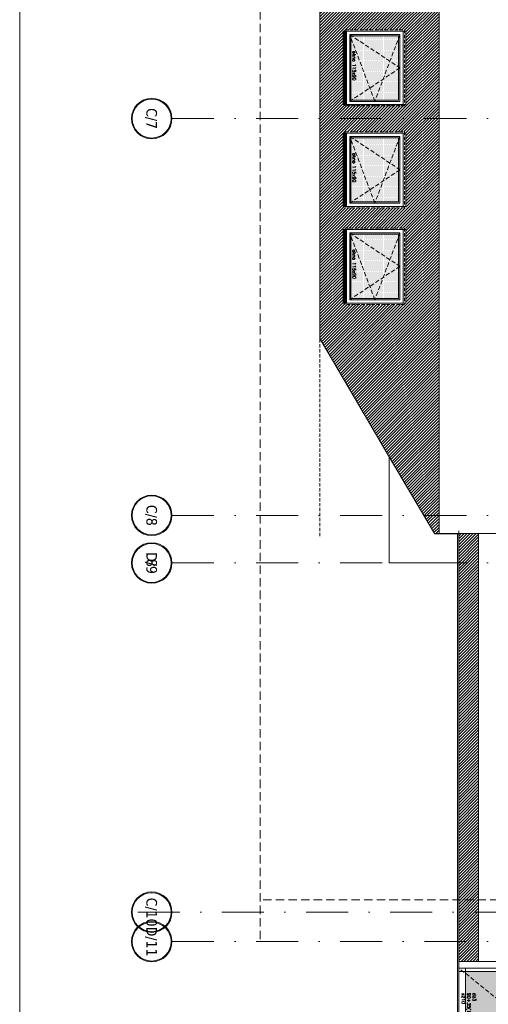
# Model space of a CAD drawing. Header units: millimetres. Extents: x -82287 to 177822, y -399756 to 0.
# Tile 108 of 228: x 45205 to 45912, y -198114 to -196625. Entities that reach past the tile are written whole.
import ezdxf
from ezdxf.enums import TextEntityAlignment as Align

# ---------------------------------------------------------------- set-up
doc = ezdxf.new("R2010")
doc.units = ezdxf.units.MM
doc.header["$MEASUREMENT"] = 0
for name, pattern in [('SUŁOSZOWA - PB 21 03$0$CACHE', [9.525, 6.35, -3.175]), ('SUŁOSZOWA - PB 21 03$0$CARKOVANA', [7.5, 5, -2.5]), ('SUŁOSZOWA - PB 21 03$0$DASHDOT', [25.4, 12.7, -6.35, 0, -6.35]), ('SUŁOSZOWA - PB 21 03$0$HIDDEN', [9.525, 6.35, -3.175])]:
    doc.linetypes.add(name, pattern=pattern)
doc.layers.add('FL_XREF', color=252, linetype='Continuous')
for name, color, linetype, lineweight in [('SUŁOSZOWA - PB 21 03$0$! opisy okien elewacja', 251, 'Continuous', 0), ('SUŁOSZOWA - PB 21 03$0$!! 0_ Istn-okna', 251, 'Continuous', 0), ('SUŁOSZOWA - PB 21 03$0$!! 0_ Istn-sciany', 251, 'Continuous', 0), ('SUŁOSZOWA - PB 21 03$0$!! 0_ WIDOK ELEWACJA', 251, 'Continuous', 0), ('SUŁOSZOWA - PB 21 03$0$!! 0_Istn-cienka', 251, 'Continuous', 0), ('SUŁOSZOWA - PB 21 03$0$!! 0_Opis_pom', 251, 'Continuous', 0), ('SUŁOSZOWA - PB 21 03$0$!! 1_ widok', 251, 'Continuous', 0), ('SUŁOSZOWA - PB 21 03$0$!! 1_Hatch dach', 251, 'Continuous', 0), ('SUŁOSZOWA - PB 21 03$0$!! 1_OPIS POM NOWE', 251, 'Continuous', 0), ('SUŁOSZOWA - PB 21 03$0$!! 1_Wyburzenia', 251, 'SUŁOSZOWA - PB 21 03$0$CARKOVANA', 0), ('SUŁOSZOWA - PB 21 03$0$!! 2_ELEWACJA COKÓŁ', 251, 'Continuous', 0), ('SUŁOSZOWA - PB 21 03$0$!! 2_NOWE OKNA WIDOk - remont', 251, 'Continuous', 0), ('SUŁOSZOWA - PB 21 03$0$0-osie-liniA', 251, 'SUŁOSZOWA - PB 21 03$0$DASHDOT', 0), ('SUŁOSZOWA - PB 21 03$0$0-osie-tx', 251, 'Continuous', 0)]:
    doc.layers.add(name, color=color, linetype=linetype, lineweight=lineweight)
doc.layers.add('SUŁOSZOWA - PB 21 03$0$!! 0_ramki', color=251, linetype='Continuous', lineweight=0, plot=False)
doc.styles.add('SUŁOSZOWA - PB 21 03$0$ARIAL', font='tahoma.ttf')
doc.styles.add('SUŁOSZOWA - PB 21 03$0$TAHOMA', font='tahoma.ttf')
doc.styles.add('SUŁOSZOWA - PB 21 03$0$TXT', font='simplex.shx')
pattern_1 = [(90, (0, 0), (-1.5875, 0.79375), [0, -1.5875])]

# ---------------------------------------------------------------- blocks, each defined once
blk = doc.blocks.new('SUŁOSZOWA - PB 21 03$0$dz3')
at = {"layer": 'SUŁOSZOWA - PB 21 03$0$!! 1_Hatch dach', "true_color": 0x575757}
h = blk.add_hatch(dxfattribs=at)
h.set_pattern_fill('DOTS', color=251, angle=270)
h.set_pattern_definition(pattern_1)
h.paths.add_polyline_path([(-19431.4, 7310.2), (-19431.4, 7233.2), (-19335.6, 7233.2)], flags=17)
h.paths.add_polyline_path([(-19230.2, 7313.2), (-19431.4, 7313.2), (-19431.4, 7310.2), (-19335.6, 7233.2), (-19323.6, 7233.2)])
h.paths.add_polyline_path([(-19229.4, 7313.2), (-19230.2, 7313.2), (-19323.6, 7233.2), (-19229.4, 7233.2)])
h = blk.add_hatch(dxfattribs=at)
h.set_pattern_fill('DOTS', color=251, angle=270)
h.set_pattern_definition(pattern_1)
h.paths.add_polyline_path([(-19229.4, 7223.2), (-19431.4, 7223.2), (-19431.4, 7193.2), (-19229.4, 7193.2)])
at = {"layer": 'SUŁOSZOWA - PB 21 03$0$!! 0_ Istn-okna'}
for points in [[(-19217.4, 7328.2), (-19441.4, 7328.2)], [(-19441.4, 7328.2), (-19441.4, 7178.2)], [(-19217.4, 7328.2), (-19217.4, 7178.2)], [(-19217.4, 7318.2), (-19441.4, 7318.2)], [(-19229.4, 7313.2), (-19441.4, 7313.2)], [(-19431.4, 7318.2), (-19431.4, 7188.2)], [(-19229.4, 7313.2), (-19229.4, 7233.2)], [(-19224.4, 7318.2), (-19224.4, 7188.2)], [(-19441.4, 7228.2), (-19224.4, 7228.2)], [(-19431.4, 7233.2), (-19229.4, 7233.2)], [(-19431.4, 7223.2), (-19229.4, 7223.2)], [(-19229.4, 7223.2), (-19229.4, 7193.2)], [(-19229.4, 7193.2), (-19441.4, 7193.2)], [(-19217.4, 7188.2), (-19441.4, 7188.2)], [(-19217.4, 7178.2), (-19441.4, 7178.2)]]:
    blk.add_lwpolyline(points, dxfattribs=at)
at = {"layer": 'SUŁOSZOWA - PB 21 03$0$!! 1_Hatch dach', "color": 251, "linetype": 'SUŁOSZOWA - PB 21 03$0$CACHE', "true_color": 0x575757}
for points in [[(-19224.4, 7318.2), (-19329.4, 7228.2), (-19441.4, 7318.2)], [(-19441.4, 7188.2), (-19329.4, 7228.2), (-19224.4, 7188.2)]]:
    blk.add_lwpolyline(points, dxfattribs=at)
at = {"insert": (-19415.2, 7280.4), "char_height": 5, "attachment_point": 1, "rotation": 270, "style": 'SUŁOSZOWA - PB 21 03$0$TXT'}
blk.add_mtext_dynamic_manual_height_columns('dz3 90+35(135) x210', width=52.63, gutter_width=75, heights=[0], dxfattribs=at)
blk = doc.blocks.new('SUŁOSZOWA - PB 21 03$0$okno 115x115')
at = {"layer": 'SUŁOSZOWA - PB 21 03$0$!! 1_Hatch dach', "true_color": 0x575757}
h = blk.add_hatch(dxfattribs=at)
h.set_pattern_fill('DOTS', color=251, angle=360)
h.set_pattern_definition([(360, (-21873.4686, 1906.5186), (0.79375, 1.5875), [0, -1.5875])])
h.paths.add_polyline_path([(-12257.2, 13266.7), (-12160.2, 13266.7), (-12160.2, 13194.7), (-12257.2, 13194.7)])
h = blk.add_hatch(dxfattribs=at)
h.set_pattern_fill('ANSI31', color=251, scale=0.2, angle=360)
h.set_pattern_definition([(45, (0, 0), (-0.449012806, 0.449012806), [])])
h.paths.add_polyline_path([(-12264.2, 13187.7), (-12153.2, 13187.7), (-12153.2, 13182.7), (-12264.2, 13182.7)])
at = {"layer": 'SUŁOSZOWA - PB 21 03$0$!! 0_ Istn-okna', "linetype": 'SUŁOSZOWA - PB 21 03$0$CARKOVANA', "lineweight": 5}
blk.add_lwpolyline([(-12266.2, 13275.7), (-12151.2, 13275.7), (-12151.2, 13185.7), (-12266.2, 13185.7)], close=True, dxfattribs=at)
at = {"layer": 'SUŁOSZOWA - PB 21 03$0$!! 0_ Istn-okna'}
for points in [[(-12264.2, 13273.7), (-12153.2, 13273.7), (-12153.2, 13187.7), (-12264.2, 13187.7)], [(-12259.2, 13268.7), (-12158.2, 13268.7), (-12158.2, 13192.7), (-12259.2, 13192.7)], [(-12257.2, 13266.7), (-12160.2, 13266.7), (-12160.2, 13194.7), (-12257.2, 13194.7)], [(-12264.2, 13187.7), (-12153.2, 13187.7), (-12153.2, 13182.7), (-12264.2, 13182.7)]]:
    blk.add_lwpolyline(points, close=True, dxfattribs=at)
at = {"layer": 'SUŁOSZOWA - PB 21 03$0$!! 1_Hatch dach', "color": 251, "linetype": 'SUŁOSZOWA - PB 21 03$0$CACHE', "true_color": 0x575757}
for points in [[(-12259.2, 13192.7), (-12208.7, 13268.7), (-12158.2, 13192.7)], [(-12259.2, 13268.7), (-12158.2, 13230.7), (-12259.2, 13192.7)]]:
    blk.add_lwpolyline(points, dxfattribs=at)
at = {"insert": (-12234.1, 13202.1), "char_height": 5, "attachment_point": 1, "style": 'SUŁOSZOWA - PB 21 03$0$TXT'}
blk.add_mtext_dynamic_manual_height_columns('okno 115x90', width=52.63, gutter_width=75, heights=[0], dxfattribs=at)
blk = doc.blocks.new('*U116')
h = blk.add_hatch(color=256)
edge = h.paths.add_edge_path()
edge.add_arc((0, 0), 30.6, 0, 360)
edge = h.paths.add_edge_path(flags=17)
edge.add_arc((0, 0), 29.4, 0, 360)
for radius in [30.6, 29.4]:
    blk.add_circle((0, 0), radius)
at = {"style": 'SUŁOSZOWA - PB 21 03$0$TAHOMA', "flags": 8}
blk.add_attdef('ANSICHTSNUMMER', text='', height=16, dxfattribs=at).set_placement((0, 0), align=Align.MIDDLE_CENTER)
blk = doc.blocks.new('SUŁOSZOWA - PB 21 03$0$BLOK OSIE ZACH')
at = {"layer": 'SUŁOSZOWA - PB 21 03$0$0-osie-liniA', "ltscale": 5}
for points in [[(36765.2, -196827.1), (38511.8, -196827.1)], [(36765.2, -197427.1), (38511.8, -197427.1)], [(36765.2, -197499.1), (38511.8, -197499.1)], [(36765.2, -197499.1), (38511.8, -197499.1)], [(36713.6, -198027.1), (38511.8, -198027.1)], [(36765.2, -198071.6), (38511.8, -198071.6)]]:
    blk.add_lwpolyline(points, dxfattribs=at)
at = {"layer": 'SUŁOSZOWA - PB 21 03$0$0-osie-tx'}
ref = blk.add_blockref('*U116', (36734.6, -196827.1), dxfattribs=dict(at, rotation=90))
ref.add_attrib('ANSICHTSNUMMER', 'C/7', dxfattribs={"layer": '0', "height": 16, "rotation": 270, "style": 'SUŁOSZOWA - PB 21 03$0$TAHOMA', "flags": 8}).set_placement((36734.6, -196827.1), align=Align.MIDDLE_CENTER)
ref = blk.add_blockref('*U116', (36734.6, -197427.1), dxfattribs=dict(at, rotation=90))
ref.add_attrib('ANSICHTSNUMMER', 'C/8', dxfattribs={"layer": '0', "height": 16, "rotation": 270, "style": 'SUŁOSZOWA - PB 21 03$0$TAHOMA', "flags": 8}).set_placement((36734.6, -197427.1), align=Align.MIDDLE_CENTER)
ref = blk.add_blockref('*U116', (36734.6, -197499.1), dxfattribs=dict(at, rotation=90))
ref.add_attrib('ANSICHTSNUMMER', '8', dxfattribs={"layer": '0', "height": 16, "rotation": 270, "style": 'SUŁOSZOWA - PB 21 03$0$TAHOMA', "flags": 8}).set_placement((36734.6, -197499.1), align=Align.MIDDLE_CENTER)
ref = blk.add_blockref('*U116', (36734.6, -197499.1), dxfattribs=dict(at, rotation=90))
ref.add_attrib('ANSICHTSNUMMER', 'D/9', dxfattribs={"layer": '0', "height": 16, "rotation": 270, "style": 'SUŁOSZOWA - PB 21 03$0$TAHOMA', "flags": 8}).set_placement((36734.6, -197499.1), align=Align.MIDDLE_CENTER)
ref = blk.add_blockref('*U116', (36734.6, -198027.1), dxfattribs=dict(at, rotation=90))
ref.add_attrib('ANSICHTSNUMMER', 'C/10', dxfattribs={"layer": '0', "height": 16, "rotation": 270, "style": 'SUŁOSZOWA - PB 21 03$0$TAHOMA', "flags": 8}).set_placement((36734.6, -198027.1), align=Align.MIDDLE_CENTER)
ref = blk.add_blockref('*U116', (36734.6, -198071.6), dxfattribs=dict(at, rotation=90))
ref.add_attrib('ANSICHTSNUMMER', 'D/11', dxfattribs={"layer": '0', "height": 16, "rotation": 270, "style": 'SUŁOSZOWA - PB 21 03$0$TAHOMA', "flags": 8}).set_placement((36734.6, -198071.6), align=Align.MIDDLE_CENTER)
blk = doc.blocks.new('SUŁOSZOWA - PB 21 03')
at = {"layer": 'SUŁOSZOWA - PB 21 03$0$!! 2_ELEWACJA COKÓŁ'}
h = blk.add_hatch(dxfattribs=at)
h.set_pattern_fill('ANSI31', color=250)
h.set_pattern_definition([(45, (0, 0), (-2.24506403, 2.24506403), [])])
h.paths.add_polyline_path([(45725.62419, -196662.0883), (45633.62419, -196662.0883), (45633.62419, -196547.0883), (45725.62419, -196547.0883)], flags=16)
h.paths.add_polyline_path([(45721.62419, -196549.0883), (45721.62419, -196660.0883), (45635.62419, -196660.0883), (45635.62419, -196549.0883)], flags=0)
h.paths.add_polyline_path([(45716.62419, -196554.0883), (45716.62419, -196655.0883), (45640.62419, -196655.0883), (45640.62419, -196554.0883)], flags=0)
h.paths.add_polyline_path([(45714.62419, -196559.40409), (45714.62419, -196603.25936), (45716.62419, -196604.5883), (45714.62419, -196605.91725), (45714.62419, -196653.0883), (45679.37666, -196653.0883), (45678.62419, -196655.0883), (45677.87171, -196653.0883), (45643.63409, -196653.0883), (45642.62419, -196653.75936), (45642.62419, -196559.40409), (45640.62419, -196554.0883), (45643.63409, -196556.0883), (45715.87171, -196556.0883)], flags=0)
h.paths.add_polyline_path([(45633.62419, -196508.0883), (45633.62419, -196393.0883), (45725.62419, -196393.0883), (45725.62419, -196508.0883)], flags=16)
h.paths.add_polyline_path([(45721.62419, -196506.0883), (45635.62419, -196506.0883), (45635.62419, -196395.0883), (45721.62419, -196395.0883)], flags=0)
h.paths.add_polyline_path([(45716.62419, -196501.0883), (45640.62419, -196501.0883), (45640.62419, -196400.0883), (45716.62419, -196400.0883)], flags=0)
h.paths.add_polyline_path([(45714.62419, -196499.0883), (45679.37666, -196499.0883), (45678.62419, -196501.0883), (45677.87171, -196499.0883), (45643.63409, -196499.0883), (45642.62419, -196499.75936), (45642.62419, -196405.40409), (45640.62419, -196400.0883), (45643.63409, -196402.0883), (45715.87171, -196402.0883), (45714.62419, -196405.40409), (45714.62419, -196449.25936), (45716.62419, -196450.5883), (45714.62419, -196451.91725)], flags=0)
h.paths.add_polyline_path([(45725.62419, -196808.0883), (45633.62419, -196808.0883), (45633.62419, -196693.0883), (45725.62419, -196693.0883)], flags=16)
h.paths.add_polyline_path([(45721.62419, -196695.0883), (45721.62419, -196806.0883), (45635.62419, -196806.0883), (45635.62419, -196695.0883)], flags=0)
h.paths.add_polyline_path([(45716.62419, -196700.0883), (45716.62419, -196801.0883), (45640.62419, -196801.0883), (45640.62419, -196700.0883)], flags=0)
h.paths.add_polyline_path([(45714.62419, -196705.40409), (45714.62419, -196749.25936), (45716.62419, -196750.5883), (45714.62419, -196751.91725), (45714.62419, -196799.0883), (45679.37666, -196799.0883), (45678.62419, -196801.0883), (45677.87171, -196799.0883), (45643.63409, -196799.0883), (45642.62419, -196799.75936), (45642.62419, -196705.40409), (45640.62419, -196700.0883), (45643.63409, -196702.0883), (45715.87171, -196702.0883)], flags=0)
h.paths.add_polyline_path([(45633.62419, -196362.0883), (45633.62419, -196247.0883), (45725.62419, -196247.0883), (45725.62419, -196362.0883)], flags=16)
h.paths.add_polyline_path([(45721.62419, -196360.0883), (45635.62419, -196360.0883), (45635.62419, -196249.0883), (45721.62419, -196249.0883)], flags=0)
h.paths.add_polyline_path([(45716.62419, -196355.0883), (45640.62419, -196355.0883), (45640.62419, -196254.0883), (45716.62419, -196254.0883)], flags=0)
h.paths.add_polyline_path([(45714.62419, -196353.0883), (45679.37666, -196353.0883), (45678.62419, -196355.0883), (45677.87171, -196353.0883), (45643.63409, -196353.0883), (45642.62419, -196353.75936), (45642.62419, -196259.40409), (45640.62419, -196254.0883), (45643.63409, -196256.0883), (45715.87171, -196256.0883), (45714.62419, -196259.40409), (45714.62419, -196303.25936), (45716.62419, -196304.5883), (45714.62419, -196305.91725)], flags=0)
h.paths.add_polyline_path([(45725.62419, -196962.0883), (45633.62419, -196962.0883), (45633.62419, -196847.0883), (45725.62419, -196847.0883)], flags=16)
h.paths.add_polyline_path([(45721.62419, -196849.0883), (45721.62419, -196960.0883), (45635.62419, -196960.0883), (45635.62419, -196849.0883)], flags=0)
h.paths.add_polyline_path([(45716.62419, -196854.0883), (45716.62419, -196955.0883), (45640.62419, -196955.0883), (45640.62419, -196854.0883)], flags=0)
h.paths.add_polyline_path([(45715.87171, -196856.0883), (45714.62419, -196859.40409), (45714.62419, -196903.25936), (45716.62419, -196904.5883), (45714.62419, -196905.91725), (45714.62419, -196953.0883), (45679.37666, -196953.0883), (45678.62419, -196955.0883), (45677.87171, -196953.0883), (45643.63409, -196953.0883), (45642.62419, -196953.75936), (45642.62419, -196859.40409), (45640.62419, -196854.0883), (45643.63409, -196856.0883)], flags=0)
h.paths.add_polyline_path([(45633.62419, -196208.0883), (45633.62419, -196093.0883), (45725.62419, -196093.0883), (45725.62419, -196208.0883)], flags=16)
h.paths.add_polyline_path([(45721.62419, -196206.0883), (45635.62419, -196206.0883), (45635.62419, -196095.0883), (45721.62419, -196095.0883)], flags=0)
h.paths.add_polyline_path([(45716.62419, -196201.0883), (45640.62419, -196201.0883), (45640.62419, -196100.0883), (45716.62419, -196100.0883)], flags=0)
h.paths.add_polyline_path([(45714.62419, -196199.0883), (45679.37666, -196199.0883), (45678.62419, -196201.0883), (45677.87171, -196199.0883), (45643.63409, -196199.0883), (45642.62419, -196199.75936), (45642.62419, -196105.40409), (45640.62419, -196100.0883), (45643.63409, -196102.0883), (45715.87171, -196102.0883), (45714.62419, -196105.40409), (45714.62419, -196149.25936), (45716.62419, -196150.5883), (45714.62419, -196151.91725)], flags=0)
h.paths.add_polyline_path([(45725.62419, -197108.0883), (45633.62419, -197108.0883), (45633.62419, -196993.0883), (45725.62419, -196993.0883)], flags=16)
h.paths.add_polyline_path([(45721.62419, -196995.0883), (45721.62419, -197106.0883), (45635.62419, -197106.0883), (45635.62419, -196995.0883)], flags=0)
h.paths.add_polyline_path([(45716.62419, -197000.0883), (45716.62419, -197101.0883), (45640.62419, -197101.0883), (45640.62419, -197000.0883)], flags=0)
h.paths.add_polyline_path([(45715.87171, -197002.0883), (45714.62419, -197005.40409), (45714.62419, -197049.25936), (45716.62419, -197050.5883), (45714.62419, -197051.91725), (45714.62419, -197099.0883), (45679.37666, -197099.0883), (45678.62419, -197101.0883), (45677.87171, -197099.0883), (45643.63409, -197099.0883), (45642.62419, -197099.75936), (45642.62419, -197005.40409), (45640.62419, -197000.0883), (45643.63409, -197002.0883)], flags=0)
h.paths.add_polyline_path([(45633.62419, -196062.0883), (45633.62419, -195947.0883), (45725.62419, -195947.0883), (45725.62419, -196062.0883)], flags=16)
h.paths.add_polyline_path([(45721.62419, -196060.0883), (45635.62419, -196060.0883), (45635.62419, -195949.0883), (45721.62419, -195949.0883)], flags=0)
h.paths.add_polyline_path([(45716.62419, -196055.0883), (45640.62419, -196055.0883), (45640.62419, -195954.0883), (45716.62419, -195954.0883)], flags=0)
h.paths.add_polyline_path([(45714.62419, -196053.0883), (45679.37666, -196053.0883), (45678.62419, -196055.0883), (45677.87171, -196053.0883), (45643.63409, -196053.0883), (45642.62419, -196053.75936), (45642.62419, -195959.40409), (45640.62419, -195954.0883), (45643.63409, -195956.0883), (45715.87171, -195956.0883), (45714.62419, -195959.40409), (45714.62419, -196003.25936), (45716.62419, -196004.5883), (45714.62419, -196005.91725)], flags=0)
h.paths.add_polyline_path([(45633.62419, -195908.0883), (45633.62419, -195793.0883), (45725.62419, -195793.0883), (45725.62419, -195908.0883)], flags=16)
h.paths.add_polyline_path([(45721.62419, -195906.0883), (45635.62419, -195906.0883), (45635.62419, -195795.0883), (45721.62419, -195795.0883)], flags=0)
h.paths.add_polyline_path([(45716.62419, -195901.0883), (45640.62419, -195901.0883), (45640.62419, -195800.0883), (45716.62419, -195800.0883)], flags=0)
h.paths.add_polyline_path([(45714.62419, -195899.0883), (45679.37666, -195899.0883), (45678.62419, -195901.0883), (45677.87171, -195899.0883), (45643.63409, -195899.0883), (45642.62419, -195899.75936), (45642.62419, -195805.40409), (45640.62419, -195800.0883), (45643.63409, -195802.0883), (45715.87171, -195802.0883), (45714.62419, -195805.40409), (45714.62419, -195849.25936), (45716.62419, -195850.5883), (45714.62419, -195851.91725)], flags=0)
h.paths.add_polyline_path([(45633.62419, -195762.0883), (45633.62419, -195647.0883), (45725.62419, -195647.0883), (45725.62419, -195762.0883)], flags=16)
h.paths.add_polyline_path([(45721.62419, -195760.0883), (45635.62419, -195760.0883), (45635.62419, -195649.0883), (45721.62419, -195649.0883)], flags=0)
h.paths.add_polyline_path([(45716.62419, -195755.0883), (45640.62419, -195755.0883), (45640.62419, -195654.0883), (45716.62419, -195654.0883)], flags=0)
h.paths.add_polyline_path([(45714.62419, -195753.0883), (45679.37666, -195753.0883), (45678.62419, -195755.0883), (45677.87171, -195753.0883), (45643.63409, -195753.0883), (45642.62419, -195753.75936), (45642.62419, -195659.40409), (45640.62419, -195654.0883), (45643.63409, -195656.0883), (45715.87171, -195656.0883), (45714.62419, -195659.40409), (45714.62419, -195703.25936), (45716.62419, -195704.5883), (45714.62419, -195705.91725)], flags=0)
h.paths.add_polyline_path([(45643.78382, -197023.91605), (45643.78382, -197073.08272), (45651.28382, -197073.08272), (45651.28382, -197023.91605)], flags=0)
h.paths.add_polyline_path([(45643.78382, -196877.91605), (45643.78382, -196927.08272), (45651.28382, -196927.08272), (45651.28382, -196877.91605)], flags=0)
h.paths.add_polyline_path([(45643.78382, -196723.91605), (45643.78382, -196773.08272), (45651.28382, -196773.08272), (45651.28382, -196723.91605)], flags=0)
h.paths.add_polyline_path([(45643.78382, -196577.91605), (45643.78382, -196627.08272), (45651.28382, -196627.08272), (45651.28382, -196577.91605)], flags=0)
h.paths.add_polyline_path([(45643.78382, -196423.91605), (45643.78382, -196473.08272), (45651.28382, -196473.08272), (45651.28382, -196423.91605)], flags=0)
h.paths.add_polyline_path([(45643.78382, -196277.91605), (45643.78382, -196327.08272), (45651.28382, -196327.08272), (45651.28382, -196277.91605)], flags=0)
h.paths.add_polyline_path([(45643.78382, -196123.91605), (45643.78382, -196173.08272), (45651.28382, -196173.08272), (45651.28382, -196123.91605)], flags=0)
h.paths.add_polyline_path([(45643.78382, -195977.91605), (45643.78382, -196027.08272), (45651.28382, -196027.08272), (45651.28382, -195977.91605)], flags=0)
h.paths.add_polyline_path([(45643.78382, -195823.91605), (45643.78382, -195873.08272), (45651.28382, -195873.08272), (45651.28382, -195823.91605)], flags=0)
h.paths.add_polyline_path([(45643.78382, -195677.91605), (45643.78382, -195727.08272), (45651.28382, -195727.08272), (45651.28382, -195677.91605)], flags=0)
h.paths.add_polyline_path([(45768.58956, -197454.5883), (45775.62419, -197454.5883), (45775.62419, -195630.5883), (45685.62419, -195630.5883), (45685.62419, -195625.5883), (45595.62419, -195625.5883), (45595.62419, -197159.49278)])
h = blk.add_hatch(dxfattribs=at)
h.set_pattern_fill('ANSI31', color=250)
h.set_pattern_definition([(45, (-60.1082, 63), (-2.24506403, 2.24506403), [])])
h.paths.add_polyline_path([(45835.51597, -197454.5883), (45805.51597, -197454.5883), (45805.51597, -198101.5883), (45835.51597, -198101.5883)])
blk.add_lwpolyline([(45768.58956, -197454.5883), (45805.51597, -197454.5883)])
at = {"layer": 'SUŁOSZOWA - PB 21 03$0$!! 0_ Istn-sciany'}
for points in [[(45595.62419, -195625.5883), (45595.62419, -197159.49278)], [(45700.57008, -197338.54054), (45595.62419, -197159.49278)], [(45700.57008, -197338.54054), (45700.57008, -197499.0883), (45805.51597, -197499.0883)], [(45805.51597, -198615.5883), (45805.51597, -197450.5883)], [(45805.51597, -197454.5883), (45805.51597, -199507.5883)]]:
    blk.add_lwpolyline(points, dxfattribs=at)
at = {"layer": 'SUŁOSZOWA - PB 21 03$0$!! 0_ WIDOK ELEWACJA'}
for points in [[(45775.62419, -195630.5883), (45775.62419, -197454.5883)], [(45768.58956, -197454.5883), (45700.57008, -197338.54054)], [(46203.41316, -197454.5883), (45805.51597, -197454.5883)], [(45835.51597, -197454.5883), (45835.51597, -198101.5883)], [(45805.51597, -198013.5883), (45805.51597, -199507.5883)]]:
    blk.add_lwpolyline(points, dxfattribs=at)
for points in [[(45725.62419, -196695.0883), (45635.62419, -196695.0883), (45635.62419, -196806.0883), (45725.62419, -196806.0883)], [(45725.62419, -196849.0883), (45635.62419, -196849.0883), (45635.62419, -196960.0883), (45725.62419, -196960.0883)], [(45725.62419, -196995.0883), (45635.62419, -196995.0883), (45635.62419, -197106.0883), (45725.62419, -197106.0883)]]:
    blk.add_lwpolyline(points, close=True, dxfattribs=at)
at = {"layer": 'SUŁOSZOWA - PB 21 03$0$!! 0_Istn-cienka', "linetype": 'SUŁOSZOWA - PB 21 03$0$HIDDEN', "ltscale": 2}
for points in [[(45505.62419, -195635.96683), (45505.62419, -198071.5883)], [(45865.62419, -198008.5883), (45505.62419, -198008.5883)]]:
    blk.add_lwpolyline(points, dxfattribs=at)
at = {"layer": 'SUŁOSZOWA - PB 21 03$0$!! 0_ramki'}
blk.add_lwpolyline([(45142.29781, -193459.491), (47489.33396, -193459.491), (47489.33396, -200343.15805), (45142.29781, -200343.15805)], close=True, dxfattribs=at)
at = {"layer": 'SUŁOSZOWA - PB 21 03$0$!! 1_ widok'}
blk.add_lwpolyline([(45803.51597, -199570.5883), (45803.51597, -197454.5883)], dxfattribs=at)
at = {"layer": 'SUŁOSZOWA - PB 21 03$0$!! 1_Wyburzenia'}
blk.add_lwpolyline([(45595.62419, -196658.40953), (45595.62419, -197459.10348)], dxfattribs=at)
blk.add_blockref('SUŁOSZOWA - PB 21 03$0$BLOK OSIE ZACH', (8607.0345, 0))
at = {"layer": 'SUŁOSZOWA - PB 21 03$0$! opisy okien elewacja'}
blk.add_blockref('SUŁOSZOWA - PB 21 03$0$dz3', (65246.90859, -205429.82758), dxfattribs=at)
at = {"layer": 'SUŁOSZOWA - PB 21 03$0$!! 2_NOWE OKNA WIDOk - remont', "rotation": 270}
for p in [(32447.97241, -208959.24731), (32447.97241, -209113.24731), (32447.97241, -209259.24731)]:
    blk.add_blockref('SUŁOSZOWA - PB 21 03$0$okno 115x115', p, dxfattribs=at)
at = {"layer": 'SUŁOSZOWA - PB 21 03$0$!! 0_Opis_pom', "ltscale": 0.7, "style": 'SUŁOSZOWA - PB 21 03$0$ARIAL'}
for tag, p in [('B0,19', (52679.2094, -194257.55204)), ('B2,14', (73874.0461, -194402.0887)), ('B2,12', (73342.49259, -194413.89249)), ('B1,21', (60405.50261, -194427.18207)), ('A1,16', (59129.54925, -194448.08429)), ('B1/17', (59524.53699, -194450.37428)), ('B1,19', (59914.81903, -194448.15658)), ('1,23', (61575.22173, -194450.37428)), ('B2,11', (73069.01144, -194438.89383)), ('B2,16', (75195.07765, -194441.83446)), ('B0,15', (51514.15008, -194461.8073)), ('A1,1', (58808.06672, -194460.94161)), ('1,22', (60947.33929, -194456.1144)), ('B3,7', (87459.81312, -194465.07097)), ('B0,18', (52071.43815, -194478.40179)), ('B1,18', (59715.51745, -194473.87108)), ('B2,17', (75506.7465, -194471.3759)), ('B2,19.1', (76701.67035, -194466.03695)), ('B3,3', (88235.73906, -194465.79732)), ('B3,8', (90006.66539, -194478.47972)), ('B1,20', (60198.53687, -194490.17374)), ('B2,10', (72728.63362, -194489.37283)), ('B2,15', (74566.38885, -194487.81114)), ('B3,6', (86826.65132, -194483.15512)), ('A0,6', (49094.40602, -194505.72387)), ('A2,5', (72452.45009, -194505.90583)), ('B2,13', (73649.91716, -194500.01242)), ('A0,4', (49692.81919, -194517.93289)), ('A0,3', (49906.53818, -194524.03766)), ('B0,22', (54187.56644, -194519.04308)), ('A1,6', (58565.96262, -194514.50753)), ('B1,1', (61908.24378, -194515.48656)), ('A0,5', (49399.71914, -194533.19455)), ('B0,20', (53125.45224, -194527.8835)), ('B0,21', (53847.26622, -194535.08002)), ('B1,3', (62229.35503, -194604.49851)), ('B2,18', (75922.43604, -194612.23635)), ('B2,19', (77152.69039, -194617.53776)), ('A3,4', (85509.27934, -194642.47136)), ('B0,24B', (54824.42896, -194684.26784)), ('B1,4', (63476.45184, -194691.11207)), ('B0,13', (50367.63944, -194706.5583)), ('B0,16', (51457.40872, -194704.43091)), ('B0,17', (51897.58569, -194706.77195)), ('A2,4', (71695.75649, -194707.44268)), ('A1,5', (58149.22649, -194724.80163)), ('A2.1', (72371.45884, -194731.56251)), ('B0,23', (54542.05776, -194742.93939)), ('A1,2', (58744.42262, -194746.622)), ('B1,2D', (60756.29674, -194750.92727)), ('B0,14', (50962.60809, -194789.06568)), ('A1,15', (59129.54925, -194780.73348)), ('B1,4', (63483.03852, -194791.04365)), ('A3.1', (86079.08704, -194786.62422)), ('A0,2', (49295.91259, -194810.95246)), ('B2.7', (74548.27897, -194836.12781)), ('B0,7', (52851.95551, -194845.56115)), ('B1,2B', (62374.83512, -194841.86715)), ('B3,2', (89035.72921, -194837.99287)), ('B1,2A', (61803.35407, -194869.27513)), ('B0,8', (51561.38742, -194890.27848)), ('A1,3', (58810.05243, -195008.83917)), ('A3.2', (86016.50296, -195004.88875)), ('A0,1', (49914.27925, -195025.82804)), ('A0,10', (49695.87246, -195042.9259)), ('B0,17', (51225.06492, -195049.74007)), ('B0,6', (52110.41055, -195069.39267)), ('B1,8', (61403.63433, -195071.25189)), ('A2.2', (72371.45884, -195070.78713)), ('B2.2', (74976.1855, -195068.47988)), ('A0,7', (49042.50308, -195082.6056)), ('B3,11', (88623.94853, -195099.23575)), ('B3,4', (87612.56208, -195132.78192)), ('B3,5', (86839.47632, -195174.05241)), ('B0,12', (50313.60595, -195207.52936)), ('B0,11', (50726.178, -195219.06638)), ('B3,10', (89778.42161, -195220.68871)), ('B1,6', (63686.26823, -195231.3997)), ('B0,24A', (54359.17011, -195245.97867)), ('A1,4', (58093.66276, -195250.96213)), ('B0,10', (51476.34179, -195259.44699)), ('B3,9', (90479.74099, -195260.18621)), ('A0,11', (49643.96951, -195271.84772)), ('B1,14', (59332.54805, -195280.73534)), ('A0,8', (49042.50308, -195293.21363)), ('B0,9', (51798.4912, -195291.17482)), ('B2,21', (75970.16114, -195290.81005)), ('B0,3', (52068.59538, -195319.60465)), ('B1,13', (60186.62513, -195314.46953)), ('B1,10', (60892.94126, -195319.45825)), ('B1,5', (63419.22943, -195317.21026)), ('A2.3', (71832.37045, -195318.78232)), ('B2,9', (73175.51251, -195317.21162)), ('B2,4', (74493.5947, -195318.7733)), ('B2,3', (74674.2815, -195319.28036)), ('A3,3', (85569.83931, -195318.78232)), ('B2,8', (73894.209, -195338.18956)), ('B2,20', (77211.021, -195343.82367)), ('B3,1', (88723.65615, -195329.98594)), ('B0,2', (52227.2348, -195357.98297)), ('B1,9', (61058.12383, -195344.48743)), ('B2.1', (75304.74121, -195348.36327)), ('B1,2C', (61827.40698, -195369.02625)), ('B1,7', (62134.52151, -195372.05069)), ('A0,9', (49001.50444, -195413.15723)), ('B0,1', (53061.17304, -195403.85659)), ('A0,12', (49689.76592, -195485.50737)), ('B0,4', (52224.78303, -195500.96352)), ('B2,5', (74686.48999, -195507.24036)), ('B1,11', (61050.00078, -195512.89565)), ('B1,12', (60864.00751, -195544.00738)), ('B2,6', (74499.29165, -195549.55175)), ('B0,5', (52066.14362, -195556.83806)), ('C2,2', (74812.78942, -195865.8959)), ('C1,3', (61091.58871, -195973.27844)), ('C0,2A', (52278.30875, -196050.48297)), ('C0,1', (52808.36775, -196132.34208)), ('C1,2', (61690.27405, -196439.72387)), ('C1,1', (62060.59754, -196465.28533)), ('C3,1', (88979.71614, -196545.67785)), ('C0,2B', (53028.88223, -196668.8019)), ('C1,4', (61008.68123, -196686.32122)), ('C2,1', (75334.65984, -196786.2197)), ('C2,3', (74834.65119, -196933.26657)), ('C1,5', (61062.7252, -196991.42453)), ('C1,10', (62127.38542, -196998.81344)), ('C1,9', (62147.33751, -197289.53424)), ('C1,6', (61131.41824, -197329.69535)), ('C0,3', (52181.98562, -197341.92176)), ('D1,1', (73931.12245, -197584.03121)), ('C0,4', (52345.96562, -197596.60561)), ('D0,18', (60296.49264, -197617.95269)), ('C2,4', (75243.70451, -197663.89)), ('D0,7', (59141.53804, -197722.84718)), ('C1,7', (61222.2575, -197737.18052)), ('D0,3', (59562.25866, -197751.14316)), ('D0,17', (60701.16801, -197741.44864)), ('D1,6', (72757.78643, -197751.22612)), ('D1,4', (73157.19908, -197744.29721)), ('D0,6', (58741.71849, -197802.61699)), ('D0,10', (58357.73602, -197820.93991)), ('D,09', (59195.67196, -197881.51243)), ('C0,5', (52269.72696, -197902.4362)), ('C0,6', (52872.93793, -197917.07354)), ('D0,2', (59943.06082, -197917.06725)), ('D1,3', (73475.28953, -197924.29875)), ('D0,16', (60721.3534, -197935.2949)), ('D0,8', (59058.9008, -197963.64925)), ('D0,5', (59448.52586, -197969.8061)), ('C2,5', (74555.08284, -197988.7886)), ('D1,5', (73291.61607, -197999.29956)), ('D0,4', (59655.02693, -198042.2589)), ('D0,15', (60692.12223, -198127.4643)), ('D1,2', (73578.07819, -198172.30068)), ('D0,1', (59931.33074, -198173.12806)), ('D0,11', (58161.27105, -198211.45823)), ('D0,12', (58250.99458, -198537.17631)), ('D0,13', (58250.99458, -198764.99605)), ('D0,14', (59130.08589, -198795.3373)), ('D1,7', (71854.87376, -198786.88467)), ('D1,8', (71715.35366, -199212.44512))]:
    blk.add_attdef(tag, text='', height=11.968, dxfattribs=at).set_placement(p, align=Align.MIDDLE_CENTER)
at = {"layer": 'SUŁOSZOWA - PB 21 03$0$!! 1_OPIS POM NOWE', "style": 'SUŁOSZOWA - PB 21 03$0$ARIAL'}
for tag, p in [('C1.7A', (61271.6179, -197538.30303)), ('C2.5B', (74970.66097, -197546.70728)), ('C2,5C', (74903.71123, -197659.13664)), ('C2.4', (75374.07862, -197726.11453)), ('D1,2B', (74322.25834, -197791.43247)), ('C1.7C', (61260.26049, -197811.38428)), ('C1.8B', (61588.27341, -197817.62151)), ('C1.8A', (61884.42005, -197818.94854)), ('C1.7B', (61322.12354, -197933.89849)), ('C2,5A', (74943.41937, -197993.49482)), ('E1.2', (62164.78326, -198139.98688)), ('E1.5E', (62692.10372, -198153.27854)), ('D1,2C', (73419.9359, -198156.57844)), ('D1,2A', (74280.17915, -198172.30068)), ('E2.9', (75361.45041, -198161.88904)), ('E2.7', (76022.45692, -198162.26272)), ('E3.1', (88990.58975, -198158.87886)), ('E1.5D', (62993.60773, -198185.416)), ('E1.1', (61330.46191, -198191.9806)), ('E1.5C', (63016.9343, -198246.3437)), ('E1.5B', (63264.15117, -198307.8661)), ('E3.2', (88781.41347, -198385.24275)), ('E1.6', (61022.6264, -198421.00827)), ('E2.2', (74782.75417, -198427.85813)), ('E2.8', (75757.29014, -198437.09188)), ('E2.6', (76531.8031, -198444.40756)), ('E3.4', (89392.22607, -198450.03942)), ('E1.5A', (63049.47589, -198456.39852)), ('E1.5F', (62736.15118, -198589.14592)), ('E1.5G', (62892.39981, -198586.12622)), ('E1,4', (61888.25021, -198652.6996)), ('E2.1', (75803.99631, -198697.05773)), ('E1.5L', (63297.7633, -198733.65678)), ('E1.3', (61058.5992, -198806.28147)), ('E1.5H', (62893.53005, -198830.01758)), ('E2,3', (74778.52304, -198843.9541)), ('E3.3', (89150.95684, -198867.32581)), ('E1.5K', (63266.15427, -198904.67789)), ('E1.5I', (62723.74907, -199005.87002)), ('E2.4', (75135.87669, -199083.20857)), ('E2.5', (76615.04061, -199164.91143)), ('E1.5J', (63204.25187, -199215.697))]:
    blk.add_attdef(tag, text='', height=11.968, dxfattribs=at).set_placement(p, align=Align.MIDDLE_CENTER)

msp = doc.modelspace()

# ---------------------------------------------------------------- block references
at = {"layer": 'FL_XREF'}
msp.add_blockref('SUŁOSZOWA - PB 21 03', (62.3, 52.9), dxfattribs=at)

doc.saveas('drawing.dxf')
